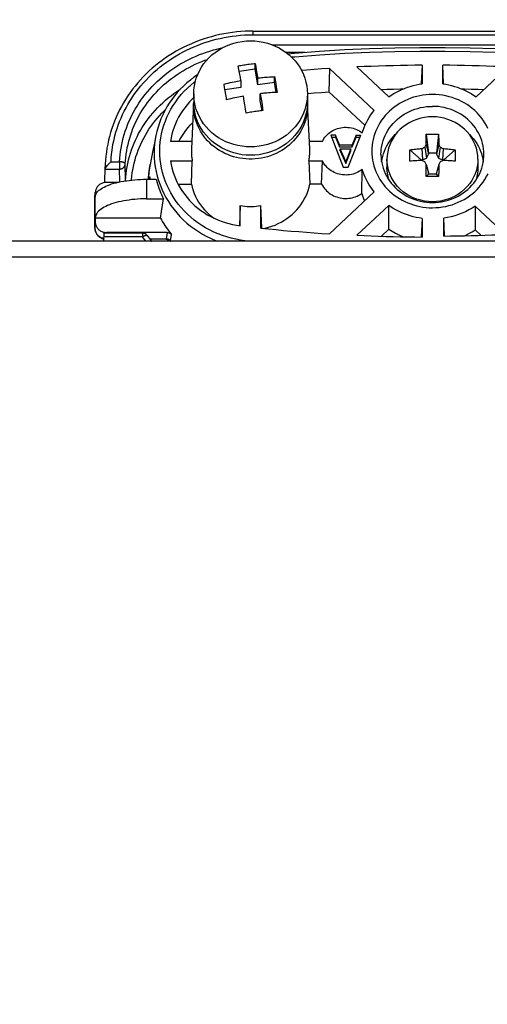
# Model space of a CAD drawing. Header units: centimetres. Extents: x 22052 to 56535, y 76485 to 78519.
# Tile 92 of 235: x 35595.44 to 35599.55, y 77889.4 to 77898.06. Entities that reach past the tile are written whole.
import ezdxf
from ezdxf import colors
from ezdxf.entities.mleader import LeaderData, LeaderLine
from ezdxf.math import Vec2, Vec3

# ---------------------------------------------------------------- set-up
doc = ezdxf.new("R2010")
doc.units = ezdxf.units.CM
doc.layers.add('$_urządzenia', color=250, linetype='Continuous')
doc.layers.add('IS_Opis', color=250, linetype='Continuous', lineweight=9)
doc.styles.add('styl1', font='ARIALN.TTF')

# ---------------------------------------------------------------- blocks, each defined once
blk = doc.blocks.new('A$C92957c0b')
at = {"layer": '$_urządzenia'}
for p, q in [((-31.792, -10.509), (-0.208, -10.509)), ((-31.792, -10.509), (-31.792, -10.83)), ((-31.792, -10.83), (-0.208, -10.83)), ((-30.064, -11.727), (-1.936, -11.727)), ((-28.893, -12.372), (-27.237, -12.372)), ((-33.031, -13.877), (-33.089, -13.565)), ((-32.121, -13.412), (-31.956, -13.39)), ((-31.956, -13.39), (-31.825, -13.374)), ((-31.825, -13.374), (-31.694, -13.359)), ((-31.694, -13.359), (-31.607, -13.349)), ((-31.607, -13.349), (-31.55, -13.653)), ((-31.607, -13.866), (-31.607, -13.349)), ((-31.55, -13.653), (-31.499, -13.929)), ((-25.071, -13.792), (-25.108, -15.855)), ((-21.122, -17.478), (-25.071, -13.792)), ((-22.654, -13.661), (-19.844, -16.285)), ((-16.904, -13.511), (-16.981, -15.16)), ((-16.904, -13.511), (-16.904, -15.148)), ((-15.019, -15.16), (-15.096, -13.511)), ((-15.096, -15.148), (-15.096, -13.511)), ((-12.156, -16.285), (-9.346, -13.661)), ((-32.976, -14.174), (-33.031, -13.877)), ((-31.607, -13.866), (-32.995, -14.069)), ((-32.902, -14.591), (-32.976, -14.174)), ((-32.857, -14.846), (-32.902, -14.591)), ((-31.375, -15.249), (-31.607, -13.866)), ((-31.499, -13.929), (-31.445, -14.234)), ((-31.445, -14.234), (-31.391, -14.541)), ((-31.391, -14.541), (-31.375, -14.629)), ((-31.375, -14.629), (-31.271, -14.618)), ((-31.375, -15.249), (-31.375, -14.629)), ((-31.271, -14.618), (-31.161, -14.606)), ((-31.161, -14.606), (-31.045, -14.595)), ((-31.045, -14.595), (-30.922, -14.583)), ((-30.922, -14.583), (-30.79, -14.572)), ((-30.79, -14.572), (-30.65, -14.561)), ((-30.65, -14.561), (-30.501, -14.549)), ((-29.893, -14.516), (-29.842, -14.814)), ((-29.893, -15.033), (-29.893, -14.516)), ((-34.287, -15.463), (-34.339, -15.165)), ((-34.236, -15.767), (-34.287, -15.463)), ((-32.857, -15.466), (-34.252, -15.67)), ((-32.857, -14.846), (-32.857, -15.466)), ((-29.893, -15.033), (-31.375, -15.249)), ((-29.747, -15.903), (-29.893, -15.033)), ((-29.842, -14.814), (-29.79, -15.118)), ((-29.79, -15.118), (-29.738, -15.427)), ((-37, -16.028), (-37, -16.766)), ((-34.184, -16.077), (-34.236, -15.767)), ((-32.556, -16.658), (-32.625, -16.23)), ((-31.044, -16.002), (-31.143, -16.013)), ((-31.143, -16.013), (-31.091, -16.335)), ((-31.143, -16.633), (-31.143, -16.013)), ((-31.091, -16.335), (-31.041, -16.655)), ((-30.937, -15.991), (-31.044, -16.002)), ((-30.822, -15.979), (-30.937, -15.991)), ((-30.698, -15.968), (-30.822, -15.979)), ((-30.565, -15.956), (-30.698, -15.968)), ((-30.423, -15.944), (-30.565, -15.956)), ((-30.271, -15.933), (-30.423, -15.944)), ((-27, -16.028), (-27, -16.766)), ((-25.108, -15.855), (-21.933, -18.819)), ((-37.01, -16.873), (-37.206, -20.878)), ((-37.016, -17.086), (-37.01, -16.873)), ((-37.01, -16.873), (-37.008, -16.828)), ((-37.008, -16.828), (-37, -16.738)), ((-32.506, -16.98), (-32.556, -16.658)), ((-32.451, -17.333), (-32.506, -16.98)), ((-30.995, -17.513), (-31.143, -16.633)), ((-31.041, -16.655), (-30.994, -16.956)), ((-30.994, -16.956), (-30.94, -17.305)), ((-30.94, -17.305), (-30.911, -17.499)), ((-27, -16.738), (-26.992, -16.828)), ((-26.992, -16.828), (-26.99, -16.873)), ((-26.99, -16.873), (-26.984, -17.086)), ((-32.393, -17.716), (-32.451, -17.333)), ((-32.262, -17.693), (-32.393, -17.716)), ((-32.131, -17.67), (-32.262, -17.693)), ((-32, -17.648), (-32.131, -17.67)), ((-40.328, -19.68), (-40.469, -20.38)), ((-40.328, -19.68), (-40.328, -19.682)), ((-24.525, -19.666), (-24.937, -19.666)), ((-24.937, -19.666), (-23.85, -22.467)), ((-24.868, -19.845), (-24.525, -19.845)), ((-24.187, -20.506), (-24.525, -19.666)), ((-24.525, -19.666), (-24.525, -19.845)), ((-24.525, -19.845), (-24.187, -20.686)), ((-23.4, -22.467), (-22.312, -19.666)), ((-22.725, -19.666), (-23.062, -20.506)), ((-23.062, -20.686), (-22.725, -19.845)), ((-22.725, -19.666), (-22.312, -19.666)), ((-22.725, -19.845), (-22.725, -19.666)), ((-22.725, -19.845), (-22.382, -19.845)), ((-16.556, -20.115), (-16.551, -19.91)), ((-16.542, -19.588), (-16.35, -21.228)), ((-15.458, -19.588), (-15.65, -21.228)), ((-15.458, -19.588), (-15.452, -19.803)), ((-15.452, -19.803), (-15.446, -20.011)), ((-40.469, -20.38), (-40.593, -21.002)), ((-37.174, -20.223), (-39.038, -20.223)), ((-25.685, -20.223), (-26.826, -20.223)), ((-24.187, -20.506), (-23.062, -20.506)), ((-24.187, -20.686), (-24.187, -20.506)), ((-24.187, -20.686), (-23.062, -20.686)), ((-23.062, -20.686), (-23.062, -20.506)), ((-16.848, -20.8), (-16.765, -20.761)), ((-16.765, -20.761), (-16.682, -20.722)), ((-16.682, -20.722), (-16.563, -20.495)), ((-16.682, -20.722), (-16.52, -21.674)), ((-16.563, -20.495), (-16.56, -20.31)), ((-16.563, -20.495), (-16.35, -21.333)), ((-16.56, -20.31), (-16.556, -20.115)), ((-15.437, -20.495), (-15.65, -21.333)), ((-15.318, -20.722), (-15.48, -21.674)), ((-15.446, -20.011), (-15.442, -20.212)), ((-15.437, -20.495), (-15.318, -20.722)), ((-15.318, -20.722), (-15.235, -20.761)), ((-15.235, -20.761), (-15.152, -20.8)), ((-40.717, -21.631), (-40.836, -22.236)), ((-40.593, -21.002), (-40.717, -21.631)), ((-24.112, -20.856), (-23.175, -20.856)), ((-23.625, -21.977), (-24.112, -20.856)), ((-24.112, -21.036), (-24.112, -20.856)), ((-24.112, -21.036), (-23.625, -22.156)), ((-23.175, -20.856), (-23.625, -21.977)), ((-23.625, -22.156), (-23.175, -21.036)), ((-23.175, -21.036), (-23.175, -20.856)), ((-20.528, -21.353), (-20.527, -21.449)), ((-18, -21.383), (-17.999, -21.271)), ((-18, -21.496), (-18, -21.383)), ((-17.999, -21.609), (-18, -21.496)), ((-17.999, -21.271), (-17.997, -21.16)), ((-17.997, -21.723), (-17.999, -21.609)), ((-17.991, -20.941), (-16.998, -21.833)), ((-16.932, -20.84), (-16.848, -20.8)), ((-16.932, -20.84), (-16.885, -21.833)), ((-16.52, -21.674), (-16.35, -21.333)), ((-16.35, -21.228), (-15.65, -21.228)), ((-16.35, -21.333), (-16.35, -21.228)), ((-15.65, -21.228), (-15.65, -21.333)), ((-15.65, -21.333), (-15.48, -21.674)), ((-15.152, -20.8), (-15.068, -20.84)), ((-15.068, -20.84), (-15.115, -21.833)), ((-14.009, -20.941), (-15.002, -21.833)), ((-14.009, -20.941), (-14.007, -20.995)), ((-14.007, -20.995), (-14.004, -21.105)), ((-14.004, -21.105), (-14.002, -21.215)), ((-14.002, -21.215), (-14, -21.327)), ((-14, -21.553), (-14.002, -21.666)), ((-14, -21.327), (-14, -21.439)), ((-14, -21.439), (-14, -21.553)), ((-11.473, -21.449), (-11.472, -21.353)), ((-44.814, -23.82), (-44.79, -22.48)), ((-44.28, -21.997), (-43.527, -21.997)), ((-43.527, -21.997), (-43.527, -22.641)), ((-42.994, -23.664), (-43.027, -22.196)), ((-39.038, -21.91), (-37.13, -21.91)), ((-37.21, -23.971), (-37.13, -21.91)), ((-26.87, -21.91), (-25.685, -21.91)), ((-26.87, -21.91), (-26.79, -23.971)), ((-25.747, -23.971), (-25.685, -21.91)), ((-23.85, -22.467), (-23.4, -22.467)), ((-23.625, -21.977), (-23.625, -22.156)), ((-20, -21.783), (-20, -22.5)), ((-17.994, -21.837), (-17.997, -21.723)), ((-17.991, -21.952), (-17.994, -21.837)), ((-16.998, -21.833), (-16.885, -21.833)), ((-16.998, -21.894), (-16.998, -21.833)), ((-16.682, -21.996), (-16.932, -21.892)), ((-16.885, -21.833), (-16.52, -21.674)), ((-16.563, -22.236), (-16.682, -21.996)), ((-16.563, -22.236), (-16.35, -22.986)), ((-15.437, -22.236), (-15.65, -22.986)), ((-15.48, -21.674), (-15.115, -21.833)), ((-15.44, -22.443), (-15.444, -22.668)), ((-15.437, -22.236), (-15.44, -22.443)), ((-15.318, -21.996), (-15.437, -22.236)), ((-15.068, -21.892), (-15.318, -21.996)), ((-15.115, -21.833), (-15.002, -21.833)), ((-15.002, -21.833), (-15.002, -21.894)), ((-14.002, -21.666), (-14.004, -21.78)), ((-12, -21.783), (-12, -22.5)), ((-44.793, -22.641), (-43.527, -22.641)), ((-43.501, -23.769), (-43.527, -22.641)), ((-40.972, -23.34), (-40.978, -23.545)), ((-40.878, -23.337), (-40.912, -23.504)), ((-40.878, -23.337), (-40.872, -23.545)), ((-22.222, -24.793), (-22.17, -22.669)), ((-16.554, -22.789), (-16.558, -22.556)), ((-16.548, -23.039), (-16.554, -22.789)), ((-16.542, -23.305), (-16.548, -23.039)), ((-16.542, -23.305), (-16.35, -23.092)), ((-16.35, -23.092), (-16.35, -22.986)), ((-15.65, -23.092), (-16.35, -23.092)), ((-15.94, -23.307), (-16.181, -23.306)), ((-15.699, -23.306), (-15.94, -23.307)), ((-15.458, -23.305), (-15.699, -23.306)), ((-15.65, -22.986), (-15.65, -23.092)), ((-15.458, -23.305), (-15.65, -23.092)), ((-15.444, -22.668), (-15.449, -22.91)), ((-44.897, -24.224), (-44.746, -24.152)), ((-44.665, -23.809), (-44.741, -23.812)), ((-44.665, -23.809), (-43.685, -23.809)), ((-42.994, -23.664), (-42.995, -23.678)), ((-41.164, -23.545), (-40.314, -23.545)), ((-41.164, -23.545), (-41.164, -25.265)), ((-40.977, -23.545), (-40.976, -23.434)), ((-38.376, -23.971), (-37.21, -23.971)), ((-25.747, -23.971), (-26.79, -23.971)), ((-45.691, -25.253), (-45.665, -24.743)), ((-45.69, -25.208), (-45.664, -24.698)), ((-45.664, -24.698), (-45.665, -24.743)), ((-45.665, -25.084), (-45.665, -24.743)), ((-45.664, -25.057), (-45.665, -25.084)), ((-45.664, -26.922), (-45.664, -25.057)), ((-25.071, -28.341), (-21.122, -24.655)), ((-45.69, -25.208), (-45.691, -25.256)), ((-45.691, -25.253), (-45.691, -25.256)), ((-45.691, -27.854), (-45.691, -25.256)), ((-41.164, -25.265), (-39.657, -25.265)), ((-39.845, -26.385), (-39.751, -25.823)), ((-39.751, -25.823), (-39.657, -25.265)), ((-32.904, -25.856), (-32.987, -27.625)), ((-32.904, -27.637), (-32.904, -25.856)), ((-31.096, -27.838), (-31.096, -25.856)), ((-31.003, -27.847), (-31.096, -25.856)), ((-19.844, -25.849), (-22.654, -28.472)), ((-19.834, -27.938), (-19.844, -25.849)), ((-12.234, -25.902), (-12.245, -27.991)), ((-9.567, -28.393), (-12.234, -25.902)), ((-39.939, -26.951), (-39.845, -26.385)), ((-45.665, -27.292), (-45.691, -27.851)), ((-45.665, -26.951), (-45.664, -26.922)), ((-39.939, -26.951), (-45.665, -26.951)), ((-45.665, -26.951), (-45.665, -27.292)), ((-16.904, -26.985), (-16.979, -28.579)), ((-16.904, -26.985), (-16.904, -28.622)), ((-14.927, -28.528), (-15, -26.972)), ((-15, -28.532), (-15, -26.972)), ((-45.691, -27.854), (-45.691, -27.851)), ((-45.398, -28.509), (-45.443, -28.465)), ((-44.904, -29), (-44.892, -28.284)), ((-41.508, -28.284), (-44.892, -28.284)), ((-44.668, -28.284), (-44.665, -28.225)), ((-39.348, -28.225), (-44.665, -28.225)), ((-41.508, -28.284), (-41.508, -28.605)), ((-39.348, -28.225), (-39.43, -28.77)), ((-39.039, -28.954), (-38.954, -28.404)), ((-20.496, -28.555), (-19.834, -27.938)), ((-16.979, -28.579), (-16.981, -28.618)), ((-12.245, -27.991), (-11.729, -28.472)), ((0, -29), (-298.6, -29)), ((-41.508, -28.605), (-44.897, -28.605)), ((-40.877, -28.784), (-39.431, -28.784)), ((-39.399, -28.821), (-40.848, -28.821)), ((-39.43, -28.77), (-39.431, -28.784)), ((-39.071, -28.919), (-39.039, -28.954)), ((-38.998, -29), (-39.039, -28.954)), ((-39.039, -28.961), (-39.039, -28.954)), ((-32.492, -28.944), (-32.499, -29)), ((-31.961, -29), (-32.492, -28.944)), ((0, -30.4), (-300, -30.4))]:
    blk.add_line(p, q, dxfattribs=at)
for points in [[(-31.792, -10.509), (-32.094, -10.513), (-32.472, -10.526), (-32.848, -10.55), (-33.224, -10.584), (-33.598, -10.628), (-33.971, -10.682), (-34.343, -10.746), (-34.712, -10.82), (-35.078, -10.905), (-35.442, -10.999), (-35.803, -11.103), (-36.16, -11.217), (-36.514, -11.341), (-36.864, -11.474), (-37.209, -11.616), (-37.55, -11.768), (-37.886, -11.929), (-38.217, -12.1), (-38.543, -12.279), (-38.862, -12.466), (-39.176, -12.663), (-39.483, -12.868), (-39.784, -13.081), (-40.079, -13.302), (-40.366, -13.531), (-40.646, -13.768), (-40.918, -14.012), (-41.183, -14.264), (-41.44, -14.522), (-41.688, -14.787), (-41.929, -15.059), (-42.161, -15.338), (-42.384, -15.622), (-42.598, -15.913), (-42.803, -16.209), (-42.998, -16.511), (-43.185, -16.817), (-43.361, -17.129), (-43.528, -17.445), (-43.685, -17.766), (-43.833, -18.091), (-43.97, -18.419), (-44.096, -18.751), (-44.213, -19.087), (-44.319, -19.425), (-44.414, -19.766), (-44.499, -20.109), (-44.573, -20.455), (-44.636, -20.802), (-44.689, -21.151), (-44.731, -21.502), (-44.762, -21.853), (-44.782, -22.205), (-44.79, -22.48)], [(-44.28, -21.997), (-44.26, -21.663), (-44.229, -21.333), (-44.189, -21.005), (-44.139, -20.68), (-44.08, -20.358), (-44.01, -20.038), (-43.932, -19.718), (-43.843, -19.4), (-43.745, -19.085), (-43.637, -18.773), (-43.52, -18.463), (-43.394, -18.157), (-43.259, -17.854), (-43.114, -17.555), (-42.961, -17.26), (-42.799, -16.969), (-42.628, -16.682), (-42.448, -16.4), (-42.26, -16.123), (-42.064, -15.85), (-41.86, -15.584), (-41.648, -15.322), (-41.427, -15.066), (-41.2, -14.816), (-40.965, -14.572), (-40.722, -14.335), (-40.473, -14.104), (-40.217, -13.879), (-39.954, -13.661), (-39.684, -13.451), (-39.409, -13.247), (-39.127, -13.051), (-38.84, -12.862), (-38.547, -12.681), (-38.248, -12.507), (-37.945, -12.342), (-37.636, -12.184), (-37.323, -12.035), (-37.006, -11.894), (-36.685, -11.761), (-36.359, -11.637), (-36.03, -11.522), (-35.699, -11.415), (-35.364, -11.317), (-35.025, -11.227), (-34.68, -11.146), (-34.33, -11.073), (-33.977, -11.01), (-33.619, -10.956), (-33.257, -10.911), (-32.893, -10.876), (-32.528, -10.851), (-32.161, -10.835), (-31.792, -10.83)], [(-43.527, -21.997), (-43.507, -21.695), (-43.478, -21.394), (-43.441, -21.094), (-43.394, -20.795), (-43.338, -20.496), (-43.273, -20.199), (-43.199, -19.904), (-43.117, -19.611), (-43.025, -19.32), (-42.925, -19.032), (-42.816, -18.747), (-42.699, -18.465), (-42.574, -18.186), (-42.44, -17.91), (-42.298, -17.639), (-42.147, -17.371), (-41.989, -17.106), (-41.823, -16.847), (-41.649, -16.591), (-41.467, -16.34), (-41.278, -16.094), (-41.081, -15.854), (-40.878, -15.618), (-40.667, -15.388), (-40.45, -15.163), (-40.226, -14.945), (-39.995, -14.732), (-39.758, -14.525), (-39.515, -14.325), (-39.266, -14.131), (-39.011, -13.944), (-38.751, -13.763), (-38.485, -13.59), (-38.215, -13.423), (-37.939, -13.264), (-37.659, -13.112), (-37.374, -12.967), (-37.085, -12.83), (-36.792, -12.7), (-36.496, -12.578), (-36.195, -12.464), (-35.891, -12.358), (-35.584, -12.26), (-35.273, -12.17), (-34.961, -12.088), (-34.648, -12.014), (-34.495, -11.983)], [(-37, -16.028), (-36.986, -15.679), (-36.944, -15.332), (-36.875, -14.989), (-36.778, -14.652), (-36.654, -14.323), (-36.505, -14.003), (-36.33, -13.694), (-36.131, -13.398), (-35.909, -13.118), (-35.665, -12.853), (-35.401, -12.606), (-35.117, -12.378), (-34.817, -12.171), (-34.5, -11.985), (-34.169, -11.822), (-33.827, -11.683), (-33.474, -11.567), (-33.113, -11.477), (-32.745, -11.412), (-32.374, -11.373), (-32, -11.36)], [(-32, -11.36), (-31.626, -11.373), (-31.255, -11.412), (-30.887, -11.477), (-30.526, -11.567), (-30.173, -11.683), (-29.831, -11.822), (-29.5, -11.985), (-29.183, -12.171), (-28.883, -12.378), (-28.599, -12.606), (-28.335, -12.853), (-28.091, -13.118), (-27.869, -13.398), (-27.67, -13.694), (-27.495, -14.003), (-27.346, -14.323), (-27.222, -14.652), (-27.125, -14.989), (-27.056, -15.332), (-27.014, -15.679), (-27, -16.028)], [(-28.739, -12.494), (-28.149, -12.44), (-25.944, -12.274), (-23.737, -12.141), (-21.528, -12.042), (-19.317, -11.975), (-17.106, -11.942), (-14.894, -11.942), (-12.683, -11.975), (-10.472, -12.042), (-8.263, -12.141), (-6.056, -12.274), (-3.851, -12.44), (-3.261, -12.494)], [(-28.406, -12.786), (-28.107, -12.759), (-25.91, -12.594), (-23.711, -12.461), (-21.509, -12.362), (-19.306, -12.296), (-17.102, -12.263), (-14.898, -12.263), (-12.694, -12.296), (-10.491, -12.362), (-8.289, -12.461), (-6.09, -12.594), (-3.893, -12.759), (-3.594, -12.786)], [(-43.027, -22.196), (-43.008, -21.908), (-42.981, -21.62), (-42.945, -21.333), (-42.9, -21.046), (-42.847, -20.761), (-42.785, -20.477), (-42.714, -20.194), (-42.635, -19.914), (-42.547, -19.636), (-42.452, -19.36), (-42.348, -19.087), (-42.236, -18.817), (-42.115, -18.55), (-41.987, -18.287), (-41.851, -18.027), (-41.708, -17.77), (-41.556, -17.518), (-41.397, -17.269), (-41.231, -17.025), (-41.057, -16.785), (-40.876, -16.55), (-40.688, -16.319), (-40.493, -16.094), (-40.292, -15.874), (-40.084, -15.659), (-39.869, -15.45), (-39.649, -15.246), (-39.422, -15.048), (-39.189, -14.857), (-38.951, -14.671), (-38.707, -14.492), (-38.458, -14.319), (-38.204, -14.153), (-37.945, -13.994), (-37.682, -13.841), (-37.414, -13.696), (-37.142, -13.558), (-36.865, -13.426), (-36.585, -13.302), (-36.301, -13.186), (-36.013, -13.077), (-35.804, -13.004)], [(-33.089, -13.565), (-32.969, -13.544), (-32.848, -13.523), (-32.727, -13.503), (-32.606, -13.483), (-32.485, -13.464), (-32.364, -13.446), (-32.243, -13.429), (-32.121, -13.412)], [(-25.071, -13.792), (-25.741, -13.835), (-26.412, -13.882), (-27.082, -13.932), (-27.516, -13.966)], [(-16.904, -13.511), (-17.543, -13.516), (-18.182, -13.525), (-18.821, -13.536), (-19.46, -13.549), (-20.099, -13.566), (-20.738, -13.586), (-21.377, -13.608), (-22.016, -13.633), (-22.654, -13.661)], [(-9.346, -13.661), (-9.984, -13.633), (-10.623, -13.608), (-11.262, -13.586), (-11.901, -13.566), (-12.54, -13.549), (-13.179, -13.536), (-13.818, -13.525), (-14.457, -13.516), (-15.096, -13.511)], [(-36.667, -14.356), (-36.981, -14.572), (-37.3, -14.814), (-37.608, -15.07), (-37.903, -15.338), (-38.184, -15.618), (-38.451, -15.91), (-38.704, -16.214), (-38.941, -16.527), (-39.164, -16.851), (-39.37, -17.183), (-39.559, -17.524), (-39.732, -17.872), (-39.888, -18.227), (-40.026, -18.589), (-40.146, -18.955), (-40.248, -19.326), (-40.328, -19.682)], [(-30.501, -14.549), (-30.341, -14.539), (-30.257, -14.534), (-30.171, -14.529)], [(-30.171, -14.529), (-29.988, -14.52), (-29.893, -14.516)], [(-32.492, -28.944), (-32.899, -28.888), (-33.302, -28.815), (-33.7, -28.724), (-34.094, -28.614), (-34.484, -28.487), (-34.865, -28.342), (-35.239, -28.18), (-35.605, -28.001), (-35.96, -27.807), (-36.304, -27.598), (-36.636, -27.373), (-36.957, -27.133), (-37.265, -26.878), (-37.562, -26.608), (-37.844, -26.326), (-38.111, -26.031), (-38.362, -25.724), (-38.597, -25.407), (-38.815, -25.08), (-39.015, -24.742), (-39.198, -24.397), (-39.362, -24.045), (-39.508, -23.684), (-39.634, -23.319), (-39.742, -22.949), (-39.83, -22.574), (-39.898, -22.197), (-39.947, -21.817), (-39.976, -21.435), (-39.985, -21.054), (-39.974, -20.672), (-39.944, -20.29), (-39.894, -19.911), (-39.825, -19.535), (-39.736, -19.162), (-39.628, -18.793), (-39.501, -18.43), (-39.355, -18.072), (-39.191, -17.721), (-39.009, -17.379), (-38.808, -17.044), (-38.592, -16.718), (-38.358, -16.403), (-38.108, -16.098), (-37.843, -15.805), (-37.562, -15.525), (-37.267, -15.256), (-36.959, -15.002), (-36.856, -14.925)], [(-34.339, -15.165), (-34.15, -15.119), (-33.967, -15.075), (-33.79, -15.035), (-33.619, -14.997), (-33.454, -14.962), (-33.295, -14.929), (-33.143, -14.899), (-32.997, -14.871), (-32.857, -14.846)], [(-29.738, -15.427), (-29.687, -15.741), (-29.661, -15.899)], [(-19.844, -16.285), (-19.625, -16.138), (-19.402, -16.001), (-19.172, -15.873), (-18.937, -15.754), (-18.696, -15.643), (-18.451, -15.543), (-18.201, -15.452), (-17.947, -15.371), (-17.691, -15.3), (-17.431, -15.239), (-17.169, -15.188), (-16.904, -15.148)], [(-15.096, -15.148), (-14.831, -15.188), (-14.569, -15.239), (-14.309, -15.3), (-14.053, -15.371), (-13.799, -15.452), (-13.549, -15.543), (-13.304, -15.643), (-13.063, -15.754), (-12.828, -15.873), (-12.598, -16.001), (-12.375, -16.138), (-12.156, -16.285)], [(-42.994, -23.664), (-42.974, -23.358), (-42.945, -23.052), (-42.906, -22.747), (-42.858, -22.443), (-42.799, -22.141), (-42.731, -21.84), (-42.654, -21.542), (-42.567, -21.245), (-42.47, -20.952), (-42.364, -20.661), (-42.249, -20.373), (-42.124, -20.088), (-41.991, -19.807), (-41.848, -19.53), (-41.697, -19.257), (-41.537, -18.989), (-41.369, -18.725), (-41.192, -18.466), (-41.007, -18.212), (-40.814, -17.963), (-40.613, -17.719), (-40.404, -17.482), (-40.188, -17.25), (-39.964, -17.025), (-39.733, -16.805), (-39.496, -16.593), (-39.251, -16.387), (-39.001, -16.188), (-38.743, -15.996), (-38.48, -15.811), (-38.211, -15.634), (-38.181, -15.615)], [(-37, -16.369), (-37.138, -16.498), (-37.37, -16.736), (-37.589, -16.985), (-37.796, -17.244), (-37.988, -17.512), (-38.166, -17.788), (-38.33, -18.073), (-38.479, -18.364), (-38.612, -18.661), (-38.73, -18.965), (-38.831, -19.274), (-38.916, -19.586), (-38.985, -19.902), (-39.038, -20.223)], [(-32, -20.696), (-32.374, -20.683), (-32.745, -20.644), (-33.113, -20.579), (-33.474, -20.488), (-33.827, -20.373), (-34.169, -20.234), (-34.5, -20.07), (-34.817, -19.885), (-35.117, -19.677), (-35.401, -19.45), (-35.665, -19.203), (-35.909, -18.938), (-36.131, -18.657), (-36.33, -18.362), (-36.505, -18.053), (-36.654, -17.733), (-36.778, -17.404), (-36.875, -17.067), (-36.944, -16.724), (-36.986, -16.377), (-37, -16.028)], [(-34.107, -16.549), (-34.133, -16.39), (-34.184, -16.077)], [(-32.625, -16.23), (-32.765, -16.255), (-32.911, -16.283), (-33.063, -16.313), (-33.222, -16.345), (-33.387, -16.38), (-33.558, -16.418), (-33.735, -16.459), (-33.918, -16.503), (-34.107, -16.549)], [(-27, -16.028), (-27.014, -16.377), (-27.056, -16.724), (-27.125, -17.067), (-27.222, -17.404), (-27.346, -17.733), (-27.495, -18.053), (-27.67, -18.362), (-27.869, -18.657), (-28.091, -18.938), (-28.335, -19.203), (-28.599, -19.45), (-28.883, -19.677), (-29.183, -19.885), (-29.5, -20.07), (-29.831, -20.234), (-30.173, -20.373), (-30.526, -20.488), (-30.887, -20.579), (-31.255, -20.644), (-31.626, -20.683), (-32, -20.696)], [(-29.938, -15.912), (-30.025, -15.917), (-30.11, -15.922), (-30.271, -15.933)], [(-29.661, -15.899), (-29.756, -15.903), (-29.938, -15.912)], [(-27.003, -15.987), (-26.419, -15.943), (-25.764, -15.898), (-25.108, -15.855)], [(-16, -16.086), (-16.281, -16.093), (-16.56, -16.114), (-16.837, -16.148), (-17.112, -16.195), (-17.384, -16.257), (-17.652, -16.331), (-17.915, -16.418), (-18.173, -16.518), (-18.425, -16.63), (-18.669, -16.754), (-18.908, -16.891), (-19.137, -17.038), (-19.358, -17.196), (-19.57, -17.366), (-19.772, -17.545), (-19.964, -17.733), (-20.145, -17.932), (-20.315, -18.138), (-20.473, -18.352), (-20.619, -18.574), (-20.752, -18.803), (-20.872, -19.038), (-20.979, -19.279), (-21.073, -19.524), (-21.152, -19.774), (-21.218, -20.029), (-21.269, -20.285), (-21.305, -20.543), (-21.327, -20.804), (-21.335, -21.067)], [(-20.534, -15.64), (-20.019, -15.625), (-19.415, -15.609), (-18.812, -15.596), (-18.57, -15.592)], [(-16, -26.047), (-15.705, -26.039), (-15.413, -26.017), (-15.123, -25.979), (-14.835, -25.927), (-14.549, -25.859), (-14.268, -25.777), (-13.993, -25.681), (-13.723, -25.57), (-13.46, -25.447), (-13.207, -25.31), (-12.962, -25.161), (-12.726, -24.999), (-12.498, -24.824), (-12.28, -24.636), (-12.074, -24.439), (-11.88, -24.231), (-11.698, -24.012), (-11.53, -23.785), (-11.376, -23.551), (-11.236, -23.308), (-11.11, -23.059)], [(-11.115, -19.065), (-11.24, -18.817), (-11.38, -18.576), (-11.533, -18.343), (-11.7, -18.118), (-11.881, -17.901), (-12.074, -17.695), (-12.279, -17.498), (-12.496, -17.311), (-12.722, -17.137), (-12.957, -16.976), (-13.201, -16.826), (-13.454, -16.69), (-13.715, -16.566), (-13.985, -16.455), (-14.261, -16.358), (-14.542, -16.276), (-14.828, -16.208), (-15.118, -16.155), (-15.409, -16.117), (-15.703, -16.094), (-16, -16.086)], [(-13.43, -15.592), (-13.188, -15.596), (-12.585, -15.609), (-11.981, -15.625), (-11.466, -15.64)], [(-34.265, -21.264), (-34.508, -21.141), (-34.743, -21.006), (-34.97, -20.859), (-35.189, -20.701), (-35.397, -20.531), (-35.595, -20.351), (-35.782, -20.161), (-35.958, -19.962), (-36.122, -19.754), (-36.273, -19.538), (-36.411, -19.315), (-36.536, -19.085), (-36.647, -18.848), (-36.744, -18.607), (-36.826, -18.36), (-36.894, -18.11), (-36.947, -17.857), (-36.985, -17.601), (-37.008, -17.344), (-37.016, -17.086)], [(-32, -21.434), (-32.379, -21.42), (-32.751, -21.381), (-33.118, -21.316), (-33.481, -21.224), (-33.837, -21.107), (-34.181, -20.966), (-34.513, -20.801), (-34.832, -20.613), (-35.132, -20.405), (-35.414, -20.177), (-35.677, -19.929), (-35.918, -19.666), (-36.139, -19.385), (-36.337, -19.088), (-36.511, -18.78), (-36.659, -18.461), (-36.781, -18.13), (-36.877, -17.794), (-36.945, -17.452), (-36.987, -17.105), (-37, -16.766)], [(-27, -16.766), (-27.015, -17.123), (-27.058, -17.471), (-27.127, -17.813), (-27.225, -18.15), (-27.35, -18.481), (-27.5, -18.8), (-27.675, -19.108), (-27.875, -19.404), (-28.097, -19.684), (-28.339, -19.945), (-28.602, -20.191), (-28.883, -20.416), (-29.183, -20.622), (-29.5, -20.808), (-29.83, -20.971), (-30.172, -21.111), (-30.526, -21.226), (-30.887, -21.317), (-31.252, -21.381), (-31.623, -21.42), (-32, -21.434)], [(-26.984, -17.086), (-26.992, -17.344), (-27.015, -17.601), (-27.053, -17.857), (-27.106, -18.11), (-27.174, -18.36), (-27.256, -18.607), (-27.353, -18.848), (-27.464, -19.085), (-27.589, -19.315), (-27.727, -19.538), (-27.878, -19.754), (-28.042, -19.962), (-28.218, -20.161), (-28.405, -20.351), (-28.603, -20.531), (-28.811, -20.701), (-29.03, -20.859), (-29.257, -21.006), (-29.492, -21.141)], [(-26.791, -21.067), (-26.792, -20.972), (-26.794, -20.878), (-26.99, -16.873)], [(-20.528, -21.353), (-20.52, -21.107), (-20.497, -20.862), (-20.459, -20.619), (-20.406, -20.378), (-20.338, -20.141), (-20.255, -19.907), (-20.158, -19.679), (-20.046, -19.456), (-19.921, -19.24), (-19.783, -19.03), (-19.632, -18.829), (-19.469, -18.636), (-19.293, -18.452), (-19.107, -18.278), (-18.91, -18.115), (-18.704, -17.962), (-18.488, -17.821), (-18.264, -17.692), (-18.032, -17.576), (-17.793, -17.472), (-17.549, -17.381), (-17.299, -17.304), (-17.044, -17.24), (-16.786, -17.19), (-16.526, -17.155), (-16.263, -17.133), (-16, -17.126)], [(-11.472, -21.353), (-11.48, -21.107), (-11.503, -20.862), (-11.541, -20.619), (-11.594, -20.378), (-11.662, -20.141), (-11.745, -19.907), (-11.842, -19.679), (-11.954, -19.456), (-12.079, -19.24), (-12.217, -19.03), (-12.368, -18.829), (-12.531, -18.636), (-12.707, -18.452), (-12.893, -18.278), (-13.09, -18.115), (-13.296, -17.962), (-13.512, -17.821), (-13.736, -17.692), (-13.968, -17.576), (-14.207, -17.472), (-14.451, -17.381), (-14.701, -17.304), (-14.956, -17.24), (-15.214, -17.19), (-15.474, -17.155), (-15.737, -17.133), (-16, -17.126)], [(-42.478, -23.612), (-42.476, -23.569), (-42.448, -23.278), (-42.411, -22.987), (-42.364, -22.697), (-42.309, -22.408), (-42.244, -22.121), (-42.17, -21.836), (-42.086, -21.553), (-41.994, -21.273), (-41.893, -20.995), (-41.783, -20.72), (-41.664, -20.449), (-41.537, -20.181), (-41.401, -19.916), (-41.256, -19.656), (-41.104, -19.399), (-40.943, -19.147), (-40.774, -18.9), (-40.597, -18.657), (-40.413, -18.42), (-40.221, -18.188), (-40.022, -17.961), (-39.815, -17.74), (-39.602, -17.524), (-39.511, -17.438)], [(-30.911, -17.499), (-31.032, -17.513), (-31.153, -17.527), (-31.273, -17.543), (-31.394, -17.558), (-31.516, -17.575), (-31.637, -17.592), (-31.758, -17.61), (-31.879, -17.629), (-32, -17.648)], [(-22.17, -19.464), (-22.093, -19.227), (-22.007, -18.993), (-21.91, -18.763), (-21.803, -18.537), (-21.685, -18.315), (-21.559, -18.098), (-21.423, -17.886), (-21.277, -17.68), (-21.122, -17.478)], [(-12, -21.783), (-12.015, -21.458), (-12.061, -21.135), (-12.136, -20.817), (-12.241, -20.506), (-12.375, -20.205), (-12.536, -19.916), (-12.723, -19.641), (-12.936, -19.383), (-13.172, -19.143), (-13.429, -18.923), (-13.706, -18.724), (-14, -18.549), (-14.31, -18.399), (-14.632, -18.274), (-14.965, -18.176), (-15.305, -18.106), (-15.651, -18.063), (-16, -18.049), (-16.349, -18.063), (-16.695, -18.106), (-17.035, -18.176), (-17.368, -18.274), (-17.69, -18.399), (-18, -18.549), (-18.294, -18.724), (-18.571, -18.923), (-18.828, -19.143), (-19.064, -19.383), (-19.277, -19.641), (-19.464, -19.916), (-19.625, -20.205), (-19.759, -20.506), (-19.864, -20.817), (-19.939, -21.135), (-19.985, -21.458), (-20, -21.783)], [(-38.315, -20.223), (-38.22, -20.041), (-38.061, -19.768), (-37.888, -19.503), (-37.701, -19.246), (-37.501, -18.997), (-37.29, -18.757), (-37.092, -18.555)], [(-25.685, -20.223), (-25.617, -20.091), (-25.541, -19.965), (-25.455, -19.845), (-25.361, -19.73), (-25.258, -19.621), (-25.148, -19.52), (-25.03, -19.426), (-24.905, -19.339), (-24.775, -19.261), (-24.64, -19.192), (-24.499, -19.131), (-24.355, -19.079), (-24.207, -19.037), (-24.055, -19.005), (-23.903, -18.982), (-23.749, -18.969), (-23.594, -18.966), (-23.439, -18.973), (-23.286, -18.99), (-23.133, -19.017), (-22.983, -19.053), (-22.836, -19.099), (-22.693, -19.155), (-22.554, -19.219), (-22.421, -19.292), (-22.293, -19.374), (-22.17, -19.464)], [(-40.328, -19.682), (-40.391, -20.035), (-40.443, -20.438), (-40.474, -20.843), (-40.484, -21.248), (-40.472, -21.654), (-40.44, -22.057), (-40.387, -22.46), (-40.313, -22.859), (-40.219, -23.254), (-40.104, -23.645), (-39.969, -24.03), (-39.815, -24.409), (-39.641, -24.78), (-39.448, -25.144), (-39.236, -25.497), (-39.007, -25.842), (-38.759, -26.176), (-38.495, -26.498), (-38.215, -26.808), (-37.918, -27.105), (-37.607, -27.389), (-37.282, -27.658), (-36.945, -27.911), (-36.596, -28.148), (-36.234, -28.37), (-35.86, -28.576), (-35.475, -28.765), (-35.079, -28.938), (-34.917, -29)], [(-20.47, -22.018), (-20.47, -22.012), (-20.432, -21.771), (-20.379, -21.532), (-20.311, -21.295), (-20.229, -21.063), (-20.132, -20.836), (-20.021, -20.613), (-19.897, -20.399), (-19.76, -20.192), (-19.61, -19.992), (-19.449, -19.801), (-19.274, -19.618), (-19.203, -19.552)], [(-16.551, -19.91), (-16.545, -19.697), (-16.542, -19.588)], [(-16.542, -19.588), (-16.422, -19.582), (-16.301, -19.577), (-16.181, -19.574), (-16.06, -19.572), (-15.94, -19.572), (-15.819, -19.574), (-15.699, -19.577), (-15.578, -19.582), (-15.458, -19.588)], [(-12.797, -19.551), (-12.729, -19.615), (-12.555, -19.797), (-12.394, -19.987), (-12.244, -20.186), (-12.107, -20.393), (-11.983, -20.607), (-11.871, -20.829), (-11.774, -21.057), (-11.691, -21.289), (-11.623, -21.527), (-11.569, -21.767), (-11.531, -22.009), (-11.53, -22.018)], [(-15.442, -20.212), (-15.438, -20.403), (-15.437, -20.495)], [(-37.206, -20.878), (-37.208, -20.972), (-37.209, -21.067)], [(-37.209, -21.067), (-37.208, -21.161), (-37.206, -21.255), (-37.201, -21.349), (-37.194, -21.443), (-37.185, -21.537), (-37.174, -21.631), (-37.162, -21.724), (-37.147, -21.817), (-37.13, -21.91)], [(-29.492, -21.141), (-29.735, -21.264), (-29.985, -21.374), (-30.241, -21.471), (-30.503, -21.555), (-30.769, -21.625), (-31.038, -21.682), (-31.311, -21.724), (-31.586, -21.753), (-31.862, -21.767), (-32.138, -21.767), (-32.414, -21.753), (-32.689, -21.724), (-32.962, -21.682), (-33.231, -21.625), (-33.497, -21.555), (-33.759, -21.471), (-34.015, -21.374), (-34.265, -21.264)], [(-26.87, -21.91), (-26.853, -21.817), (-26.838, -21.724), (-26.826, -21.631), (-26.815, -21.537), (-26.806, -21.443), (-26.799, -21.349), (-26.794, -21.255), (-26.792, -21.161), (-26.791, -21.067)], [(-21.335, -21.067), (-21.327, -21.329), (-21.305, -21.59), (-21.269, -21.848), (-21.218, -22.104), (-21.152, -22.359), (-21.073, -22.609), (-20.979, -22.854), (-20.872, -23.095), (-20.752, -23.33), (-20.619, -23.559), (-20.473, -23.781), (-20.315, -23.995), (-20.145, -24.202), (-19.964, -24.4), (-19.772, -24.588), (-19.57, -24.767), (-19.358, -24.937), (-19.137, -25.095), (-18.908, -25.242), (-18.669, -25.379), (-18.425, -25.503), (-18.173, -25.615), (-17.915, -25.715), (-17.652, -25.802), (-17.384, -25.876), (-17.112, -25.938), (-16.837, -25.985), (-16.56, -26.019), (-16.281, -26.04), (-16, -26.047)], [(-20.527, -21.449), (-20.52, -21.599), (-20.497, -21.844), (-20.459, -22.087), (-20.406, -22.328), (-20.338, -22.566), (-20.255, -22.799), (-20.158, -23.028), (-20.046, -23.25), (-19.921, -23.467), (-19.783, -23.676), (-19.632, -23.878), (-19.469, -24.07), (-19.293, -24.254), (-19.107, -24.428), (-18.91, -24.591), (-18.704, -24.744), (-18.488, -24.885), (-18.264, -25.014), (-18.032, -25.131), (-17.793, -25.235), (-17.549, -25.325), (-17.299, -25.403), (-17.044, -25.466), (-16.786, -25.516), (-16.526, -25.552), (-16.263, -25.573), (-16, -25.58)], [(-17.997, -21.16), (-17.994, -21.05), (-17.993, -20.995), (-17.991, -20.941)], [(-17.991, -20.941), (-17.86, -20.924), (-17.733, -20.909), (-17.609, -20.895), (-17.488, -20.883), (-17.37, -20.872), (-17.255, -20.863), (-17.144, -20.854), (-17.037, -20.846), (-16.932, -20.84)], [(-16, -25.58), (-15.737, -25.573), (-15.474, -25.552), (-15.214, -25.516), (-14.956, -25.466), (-14.701, -25.403), (-14.451, -25.325), (-14.207, -25.235), (-13.968, -25.131), (-13.736, -25.014), (-13.512, -24.885), (-13.296, -24.744), (-13.09, -24.591), (-12.893, -24.428), (-12.707, -24.254), (-12.531, -24.07), (-12.368, -23.878), (-12.217, -23.676), (-12.079, -23.467), (-11.954, -23.25), (-11.842, -23.028), (-11.745, -22.799), (-11.662, -22.566), (-11.594, -22.328), (-11.541, -22.087), (-11.503, -21.844), (-11.48, -21.599), (-11.473, -21.449)], [(-15.068, -20.84), (-14.964, -20.846), (-14.857, -20.854), (-14.747, -20.862), (-14.633, -20.872), (-14.515, -20.883), (-14.393, -20.895), (-14.269, -20.909), (-14.141, -20.924), (-14.009, -20.941)], [(-44.79, -22.48), (-44.789, -22.47), (-44.787, -22.46), (-44.783, -22.45), (-44.777, -22.441), (-44.77, -22.431), (-44.761, -22.422), (-44.751, -22.412), (-44.739, -22.403), (-44.726, -22.395), (-44.712, -22.386), (-44.696, -22.378), (-44.679, -22.37), (-44.66, -22.363), (-44.641, -22.356), (-44.62, -22.349)], [(-44.748, -22.527), (-44.735, -22.506), (-44.721, -22.484), (-44.705, -22.46)], [(-44.705, -22.46), (-44.687, -22.435), (-44.667, -22.408), (-44.645, -22.379), (-44.62, -22.349)], [(-44.62, -22.349), (-44.599, -22.324), (-44.576, -22.297), (-44.552, -22.269), (-44.527, -22.241), (-44.5, -22.212), (-44.472, -22.182), (-44.442, -22.151), (-44.412, -22.12), (-44.38, -22.089), (-44.348, -22.058), (-44.314, -22.027), (-44.28, -21.997)], [(-43.027, -22.196), (-43.029, -22.184), (-43.032, -22.173), (-43.038, -22.161), (-43.045, -22.149), (-43.055, -22.138), (-43.066, -22.126), (-43.08, -22.115), (-43.095, -22.104), (-43.113, -22.093), (-43.132, -22.083), (-43.153, -22.073), (-43.175, -22.064), (-43.199, -22.055), (-43.224, -22.046), (-43.25, -22.038), (-43.278, -22.031), (-43.307, -22.024), (-43.336, -22.018), (-43.367, -22.013), (-43.398, -22.008), (-43.43, -22.004), (-43.462, -22.001), (-43.494, -21.998), (-43.527, -21.997)], [(-43.527, -22.641), (-43.49, -22.64), (-43.454, -22.636), (-43.419, -22.63), (-43.384, -22.621), (-43.349, -22.61), (-43.316, -22.597), (-43.283, -22.581), (-43.252, -22.564), (-43.223, -22.544), (-43.195, -22.523), (-43.169, -22.499), (-43.144, -22.474), (-43.122, -22.448), (-43.102, -22.419), (-43.084, -22.39), (-43.068, -22.36), (-43.055, -22.328), (-43.044, -22.296), (-43.036, -22.263), (-43.03, -22.23), (-43.027, -22.196)], [(-40.976, -23.434), (-40.949, -23.029), (-40.902, -22.625), (-40.836, -22.236)], [(-40.836, -22.236), (-40.89, -22.546), (-40.941, -22.942), (-40.972, -23.34)], [(-39.038, -21.91), (-38.985, -22.231), (-38.916, -22.547), (-38.831, -22.859), (-38.73, -23.168), (-38.612, -23.472), (-38.479, -23.769), (-38.33, -24.06), (-38.166, -24.345), (-37.988, -24.621), (-37.796, -24.889), (-37.589, -25.148), (-37.37, -25.397), (-37.138, -25.635), (-36.894, -25.864), (-36.638, -26.08), (-36.372, -26.285), (-36.094, -26.477), (-35.807, -26.657), (-35.512, -26.823), (-35.207, -26.976), (-34.895, -27.115), (-34.576, -27.239), (-34.251, -27.349), (-33.92, -27.444), (-33.586, -27.524), (-33.247, -27.588), (-32.904, -27.637)], [(-22.17, -22.669), (-22.293, -22.759), (-22.421, -22.841), (-22.554, -22.914), (-22.693, -22.978), (-22.836, -23.034), (-22.983, -23.08), (-23.133, -23.116), (-23.286, -23.143), (-23.439, -23.16), (-23.594, -23.167), (-23.749, -23.164), (-23.903, -23.151), (-24.055, -23.128), (-24.207, -23.096), (-24.355, -23.054), (-24.499, -23.002), (-24.64, -22.941), (-24.775, -22.872), (-24.905, -22.794), (-25.03, -22.707), (-25.148, -22.613), (-25.258, -22.512), (-25.361, -22.403), (-25.455, -22.288), (-25.541, -22.168), (-25.617, -22.042), (-25.685, -21.91)], [(-12, -21.783), (-12.015, -22.109), (-12.061, -22.432), (-12.136, -22.75), (-12.241, -23.06), (-12.375, -23.361), (-12.536, -23.65), (-12.723, -23.925), (-12.936, -24.184), (-13.172, -24.424), (-13.429, -24.644), (-13.706, -24.842), (-14, -25.017), (-14.31, -25.168), (-14.632, -25.292), (-14.965, -25.39), (-15.305, -25.461), (-15.651, -25.503), (-16, -25.518), (-16.349, -25.503), (-16.695, -25.461), (-17.035, -25.39), (-17.368, -25.292), (-17.69, -25.168), (-18, -25.017), (-18.294, -24.842), (-18.571, -24.644), (-18.828, -24.424), (-19.064, -24.184), (-19.277, -23.925), (-19.464, -23.65), (-19.625, -23.361), (-19.759, -23.06), (-19.864, -22.75), (-19.939, -22.432), (-19.985, -22.109), (-20, -21.783)], [(-19.803, -23.646), (-19.864, -23.467), (-19.938, -23.152), (-19.984, -22.829), (-20, -22.5)], [(-16.932, -21.892), (-17.036, -21.895), (-17.143, -21.9), (-17.253, -21.905), (-17.367, -21.911), (-17.485, -21.917), (-17.607, -21.925), (-17.731, -21.933), (-17.859, -21.942), (-17.991, -21.952)], [(-16.558, -22.556), (-16.562, -22.339), (-16.563, -22.236)], [(-14.009, -21.952), (-14.14, -21.942), (-14.267, -21.933), (-14.391, -21.925), (-14.512, -21.918), (-14.63, -21.911), (-14.745, -21.905), (-14.856, -21.9), (-14.963, -21.895), (-15.068, -21.892)], [(-14.004, -21.78), (-14.007, -21.895), (-14.009, -21.952)], [(-12, -22.5), (-12.016, -22.829), (-12.062, -23.152), (-12.136, -23.467), (-12.197, -23.646)], [(-44.793, -22.641), (-44.792, -22.632), (-44.79, -22.621), (-44.787, -22.608), (-44.782, -22.595), (-44.776, -22.58)], [(-44.776, -22.58), (-44.768, -22.564), (-44.759, -22.546), (-44.748, -22.527)], [(-40.878, -23.337), (-40.879, -23.378), (-40.884, -23.419), (-40.887, -23.431)], [(-21.122, -24.655), (-21.277, -24.453), (-21.423, -24.247), (-21.559, -24.035), (-21.685, -23.818), (-21.803, -23.596), (-21.91, -23.37), (-22.007, -23.14), (-22.093, -22.906), (-22.17, -22.669)], [(-16.181, -23.306), (-16.422, -23.305), (-16.542, -23.305)], [(-15.449, -22.91), (-15.455, -23.169), (-15.458, -23.305)], [(-44.741, -23.812), (-44.815, -23.82), (-44.888, -23.833), (-44.96, -23.851), (-45.031, -23.874), (-45.099, -23.902), (-45.165, -23.935), (-45.229, -23.972), (-45.289, -24.013), (-45.345, -24.059), (-45.398, -24.108), (-45.447, -24.161), (-45.491, -24.217), (-45.531, -24.276), (-45.566, -24.338), (-45.596, -24.402), (-45.621, -24.468), (-45.64, -24.535), (-45.654, -24.603), (-45.662, -24.673), (-45.664, -24.698)], [(-45.664, -25.057), (-45.652, -24.968), (-45.625, -24.88), (-45.583, -24.793), (-45.527, -24.707), (-45.456, -24.621), (-45.372, -24.538), (-45.273, -24.456), (-45.16, -24.376), (-45.035, -24.299), (-44.897, -24.224)], [(-44.746, -24.152), (-44.583, -24.083), (-44.41, -24.018), (-44.224, -23.955), (-44.03, -23.897), (-43.826, -23.843), (-43.612, -23.792), (-43.392, -23.746), (-43.163, -23.705), (-42.928, -23.668), (-42.687, -23.635), (-42.441, -23.608), (-42.19, -23.585), (-41.937, -23.567), (-41.682, -23.555), (-41.425, -23.547), (-41.164, -23.545)], [(-40.887, -23.431), (-40.893, -23.459), (-40.906, -23.498), (-40.923, -23.536), (-40.927, -23.545)], [(-40.314, -23.545), (-40.261, -23.742), (-40.203, -23.938), (-40.14, -24.132), (-40.072, -24.326), (-39.999, -24.517), (-39.92, -24.707), (-39.837, -24.895), (-39.75, -25.081), (-39.657, -25.265)], [(-37.21, -23.971), (-37.144, -24.248), (-37.063, -24.519), (-36.965, -24.784), (-36.851, -25.044), (-36.721, -25.298), (-36.576, -25.544), (-36.417, -25.782), (-36.243, -26.011), (-36.056, -26.23), (-35.856, -26.439), (-35.644, -26.638), (-35.42, -26.824), (-35.234, -26.963)], [(-30.825, -27.866), (-30.704, -27.84), (-30.413, -27.764), (-30.129, -27.673), (-29.851, -27.566), (-29.579, -27.445), (-29.315, -27.31), (-29.061, -27.161), (-28.815, -26.999), (-28.58, -26.824), (-28.356, -26.638), (-28.144, -26.439), (-27.944, -26.23), (-27.757, -26.011), (-27.583, -25.782), (-27.424, -25.544), (-27.279, -25.298), (-27.149, -25.044), (-27.035, -24.784), (-26.937, -24.519), (-26.856, -24.248), (-26.79, -23.971)], [(-25.747, -23.971), (-25.676, -24.1), (-25.597, -24.224), (-25.51, -24.341), (-25.414, -24.454), (-25.311, -24.561), (-25.2, -24.66), (-25.083, -24.753), (-24.959, -24.839), (-24.83, -24.917), (-24.696, -24.986), (-24.557, -25.048), (-24.414, -25.1), (-24.268, -25.144), (-24.118, -25.179), (-23.967, -25.204), (-23.815, -25.22), (-23.661, -25.227), (-23.507, -25.225), (-23.354, -25.213), (-23.202, -25.192), (-23.052, -25.161), (-22.904, -25.122), (-22.759, -25.073), (-22.618, -25.016), (-22.482, -24.95), (-22.35, -24.876), (-22.222, -24.793)], [(-22.222, -24.793), (-22.147, -25.01), (-22.064, -25.224), (-21.972, -25.434), (-21.967, -25.444)], [(-41.164, -25.265), (-41.425, -25.268), (-41.682, -25.276), (-41.937, -25.29), (-42.19, -25.31), (-42.441, -25.334), (-42.687, -25.365), (-42.928, -25.4), (-43.163, -25.441), (-43.392, -25.486), (-43.612, -25.536), (-43.826, -25.592), (-44.03, -25.651), (-44.224, -25.715), (-44.41, -25.783), (-44.583, -25.855), (-44.746, -25.93), (-44.897, -26.009), (-45.035, -26.091), (-45.16, -26.176), (-45.273, -26.263), (-45.372, -26.353), (-45.456, -26.444), (-45.527, -26.538), (-45.583, -26.633), (-45.625, -26.728), (-45.652, -26.824), (-45.664, -26.922)], [(-32.904, -25.856), (-32.704, -25.885), (-32.504, -25.907), (-32.303, -25.922), (-32.101, -25.929), (-31.899, -25.929), (-31.697, -25.922), (-31.496, -25.907), (-31.296, -25.885), (-31.096, -25.856)], [(-16.904, -26.985), (-17.169, -26.945), (-17.431, -26.894), (-17.691, -26.833), (-17.947, -26.762), (-18.201, -26.681), (-18.451, -26.59), (-18.696, -26.49), (-18.937, -26.379), (-19.172, -26.26), (-19.402, -26.132), (-19.625, -25.995), (-19.844, -25.849)], [(-12.234, -25.902), (-12.512, -26.081), (-12.798, -26.244), (-13.092, -26.393), (-13.395, -26.528), (-13.706, -26.648), (-14.022, -26.753), (-14.342, -26.841), (-14.668, -26.914), (-15, -26.972)], [(-45.665, -27.292), (-45.662, -27.362), (-45.654, -27.432), (-45.64, -27.5), (-45.621, -27.567), (-45.596, -27.633), (-45.566, -27.697), (-45.531, -27.759), (-45.491, -27.818), (-45.447, -27.874), (-45.398, -27.927), (-45.345, -27.976), (-45.289, -28.022), (-45.229, -28.063), (-45.165, -28.1), (-45.099, -28.133), (-45.031, -28.161), (-44.96, -28.184), (-44.888, -28.202), (-44.815, -28.215), (-44.741, -28.223), (-44.665, -28.225)], [(-39.939, -26.951), (-39.845, -27.122), (-39.748, -27.29), (-39.646, -27.456), (-39.541, -27.62), (-39.431, -27.782), (-39.318, -27.941), (-39.2, -28.098), (-39.079, -28.252), (-38.954, -28.404)], [(-45.443, -28.465), (-45.484, -28.418), (-45.523, -28.368), (-45.557, -28.316), (-45.588, -28.263), (-45.615, -28.207), (-45.638, -28.15), (-45.657, -28.092), (-45.672, -28.032), (-45.683, -27.972), (-45.689, -27.912), (-45.691, -27.851)], [(-45.691, -27.854), (-45.69, -27.904), (-45.683, -27.977), (-45.671, -28.05), (-45.652, -28.121), (-45.629, -28.191), (-45.599, -28.259), (-45.565, -28.325), (-45.525, -28.388), (-45.481, -28.447), (-45.432, -28.504), (-45.386, -28.549)], [(-45.3, -28.59), (-45.35, -28.551), (-45.398, -28.509)], [(-45.386, -28.549), (-45.387, -28.548), (-45.394, -28.538), (-45.398, -28.525), (-45.398, -28.509)], [(-45.386, -28.549), (-45.342, -28.588), (-45.282, -28.634), (-45.217, -28.676), (-45.149, -28.713), (-45.078, -28.746), (-45.003, -28.773), (-44.926, -28.794), (-44.9, -28.799)], [(-41.508, -28.605), (-41.481, -28.588), (-41.454, -28.572), (-41.428, -28.557), (-41.401, -28.543), (-41.376, -28.53), (-41.351, -28.518), (-41.326, -28.507), (-41.303, -28.497), (-41.28, -28.489), (-41.258, -28.481), (-41.237, -28.475), (-41.217, -28.471), (-41.199, -28.467), (-41.182, -28.465), (-41.166, -28.465), (-41.152, -28.465), (-41.139, -28.467), (-41.128, -28.471), (-41.118, -28.475), (-41.11, -28.482), (-41.105, -28.488)], [(-41.105, -28.488), (-40.917, -28.734), (-40.722, -28.976), (-40.701, -29)], [(-39.348, -28.225), (-39.297, -28.228), (-39.247, -28.235), (-39.199, -28.247), (-39.152, -28.263), (-39.107, -28.283), (-39.064, -28.308), (-39.025, -28.336), (-38.988, -28.368), (-38.954, -28.404)], [(-31.096, -27.838), (-30.428, -27.906), (-29.759, -27.971), (-29.09, -28.034), (-28.421, -28.093), (-27.752, -28.148), (-27.082, -28.201), (-26.412, -28.251), (-25.741, -28.298), (-25.071, -28.341)], [(-22.654, -28.472), (-22.016, -28.5), (-21.377, -28.525), (-20.738, -28.547), (-20.099, -28.567), (-19.46, -28.584), (-18.821, -28.597), (-18.182, -28.608), (-17.543, -28.617), (-16.904, -28.622)], [(-19.834, -27.938), (-19.55, -28.121), (-19.257, -28.289), (-18.956, -28.442), (-18.646, -28.58), (-18.591, -28.601)], [(-15, -28.532), (-14.396, -28.526), (-13.792, -28.518), (-13.188, -28.508), (-12.585, -28.495), (-11.981, -28.48), (-11.377, -28.462), (-10.774, -28.441), (-10.17, -28.418), (-9.567, -28.393)], [(-13.191, -28.508), (-13.073, -28.456), (-12.79, -28.314), (-12.514, -28.159), (-12.245, -27.991)], [(-44.9, -28.763), (-44.95, -28.752), (-45.013, -28.734), (-45.074, -28.712), (-45.133, -28.687), (-45.191, -28.658), (-45.247, -28.626), (-45.3, -28.59)], [(-41.201, -29), (-41.312, -28.862), (-41.508, -28.605)], [(-39.431, -28.784), (-39.382, -28.787), (-39.333, -28.794)], [(-39.431, -28.784), (-39.431, -28.797), (-39.427, -28.808), (-39.42, -28.815), (-39.409, -28.82), (-39.399, -28.821)], [(-39.43, -28.77), (-39.381, -28.774), (-39.331, -28.782)], [(-39.399, -28.821), (-39.369, -28.822), (-39.329, -28.826), (-39.289, -28.834), (-39.249, -28.845), (-39.211, -28.86), (-39.173, -28.878), (-39.138, -28.899), (-39.104, -28.924), (-39.073, -28.951), (-39.044, -28.98), (-39.027, -29)], [(-39.333, -28.794), (-39.285, -28.805), (-39.237, -28.821), (-39.192, -28.841), (-39.15, -28.866), (-39.109, -28.894)], [(-39.331, -28.782), (-39.282, -28.794), (-39.235, -28.811), (-39.191, -28.832), (-39.148, -28.857), (-39.108, -28.886), (-39.071, -28.919)], [(-39.109, -28.894), (-39.072, -28.926), (-39.039, -28.961)], [(-39.036, -28.989), (-39.037, -28.988), (-39.038, -28.983), (-39.039, -28.974), (-39.039, -28.961)]]:
    blk.add_lwpolyline(points, dxfattribs=at)
blk.add_arc((-41.508, -28.784), 0.5, 36.37928, 90, dxfattribs=at)

msp = doc.modelspace()

# ---------------------------------------------------------------- block references
at = {"layer": '$_urządzenia', "xscale": 0.1, "yscale": 0.1, "zscale": 0.1}
msp.add_blockref('A$C92957c0b', (35600.6695, 77899.0097), dxfattribs=at)

# ---------------------------------------------------------------- leaders
at = {"layer": 'IS_Opis'}
ml = msp.add_multileader_mtext('Standard', dxfattribs=at)
ml.set_content('Projektowany kocioł gazowy 1-funkcyjny 100kW z zamkniętą komorą spalania. Wyposażony w przewód powietrzno-spalinowy 160/110 wyprowadzony ponad dach budynku', color=256, style='styl1')
ml.set_leader_properties()
ml.build(insert=Vec2(0, 0))
ml.multileader.update_dxf_attribs({"dogleg_length": 5, "arrow_head_size": 7.5})
ctx = ml.context
ctx.base_point, ctx.char_height, ctx.arrow_head_size, ctx.landing_gap_size, ctx.plane_origin = Vec3(35142.7244, 77977.5434), 12, 7.5, 5, Vec3(35518.2018, 77880.0378)
ctx.text_align_type = 2
notes = []
notes.append((ctx, [(1, (1, 1, 0), (35460.6695, 77977.5434), (-1, 0), 6.7091, [(2, [(35600.6695, 77899.0097), (35460.6695, 77899.0097), (35530.6695, 77899.0097)], 0, [])])]))
ctx.mtext.insert, ctx.mtext.width, ctx.mtext.defined_height, ctx.mtext.alignment, ctx.mtext.flow_direction = Vec3(35448.9604, 77985.3073), 316.717556, 76.915, 3, 5
for ctx, leaders in notes:
    for number, flags, end, landing, length, lines in leaders:
        leader = LeaderData()
        leader.index, (leader.has_last_leader_line, leader.has_dogleg_vector, leader.attachment_direction) = number, flags
        leader.last_leader_point, leader.dogleg_vector, leader.dogleg_length = Vec3(end), Vec3(landing), length
        for number, points, colour, breaks in lines:
            line = LeaderLine()
            line.index, line.vertices, line.color, line.breaks = number, Vec3.list(points), colors.encode_raw_color(colour), breaks
            leader.lines.append(line)
        ctx.leaders.append(leader)

doc.saveas('drawing.dxf')
